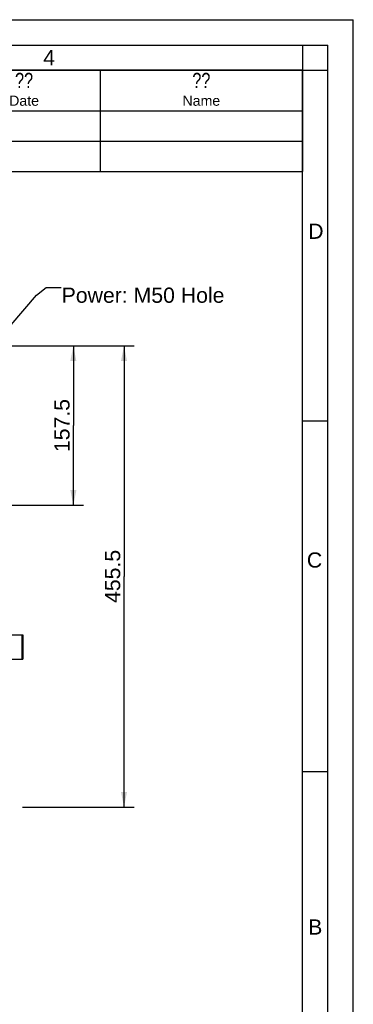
# Model space of a CAD drawing. Header units: millimetres. Extents: x 0 to 868, y 0 to 297.
# Tile 48 of 52: x 354 to 420, y 103 to 297. Entities that reach past the tile are written whole.
import ezdxf

# ---------------------------------------------------------------- set-up
doc = ezdxf.new("R2010")
doc.units = ezdxf.units.MM
doc.header["$LTSCALE"] = 23.1
doc.layers.get('0').update_dxf_attribs({"linetype": 'CONTINUOUS'})
for name, color, linetype in [('COMPONENTS', 7, 'CONTINUOUS'), ('DETAIL', 7, 'CONTINUOUS'), ('DIMENSION', 7, 'CONTINUOUS')]:
    doc.layers.add(name, color=color, linetype=linetype)
doc.styles.get("Standard").update_dxf_attribs({"font": 'arial.ttf'})
doc.styles.add('TEXTSTYLE_2', font='arial.ttf')
doc.styles.add('TEXTSTYLE_5', font='txt', dxfattribs={"width": 0.8})
doc.dimstyles.new('DIMSTYLE_12', dxfattribs={"dimtxt": 3, "dimasz": 3, "dimexe": 0.18, "dimexo": 0.0625, "dimgap": 0.09, "dimtad": 1, "dimdec": 1, "dimlfac": 5, "dimdsep": 46, "dimtxsty": 'Standard', "dimblk": '_FILLED', "dimblk1": '_FILLED', "dimblk2": '_FILLED', "dimcen": 0.09, "dimadec": 0, "dimazin": 0, "dimtp": 0.8, "dimtm": 0.8, "dimtfac": 1, "dimtdec": 1, "dimtofl": 0, "dimtmove": 0, "dimatfit": 3, "dimldrblk": '_FILLED', "dimfxl": 1, "dimtolj": 1, "dimarcsym": 0})
doc.dimstyles.new('DIMSTYLE_13', dxfattribs={"dimtxt": 3, "dimasz": 3, "dimexe": 0.18, "dimexo": 0.0625, "dimgap": 0.09, "dimtad": 1, "dimdec": 1, "dimlfac": 5, "dimdsep": 46, "dimtxsty": 'Standard', "dimblk": '_FILLED', "dimblk1": '_FILLED', "dimblk2": '_FILLED', "dimcen": 0.09, "dimadec": 0, "dimazin": 0, "dimtp": 0.5, "dimtm": 0.5, "dimtfac": 1, "dimtdec": 1, "dimtofl": 0, "dimtmove": 0, "dimatfit": 3, "dimldrblk": '_FILLED', "dimfxl": 1, "dimtolj": 1, "dimarcsym": 0})
doc.dimstyles.get("Standard").update_dxf_attribs({"dimtxt": 3, "dimasz": 3, "dimexe": 0.18, "dimexo": 0.0625, "dimgap": 0.09, "dimtad": 1, "dimdec": 3, "dimdsep": 46, "dimtxsty": 'Standard', "dimblk": '_FILLED', "dimblk1": '_FILLED', "dimblk2": '_FILLED', "dimcen": 0.09, "dimadec": 0, "dimazin": 0, "dimtol": 1, "dimtp": 0.001, "dimtm": 0.001, "dimtfac": 1, "dimtdec": 3, "dimtofl": 0, "dimtmove": 0, "dimatfit": 3, "dimldrblk": '_FILLED', "dimfxl": 1, "dimtolj": 1, "dimarcsym": 0})

# ---------------------------------------------------------------- blocks, each defined once
blk = doc.blocks.new('_FILLED')
at = {"color": 0, "linetype": 'ByBlock'}
blk.add_solid([(0, 0), (-1, 0.2), (-1, -0.2)], dxfattribs=at)
blk = doc.blocks.new('*D22')
at = {"layer": 'DIMENSION', "color": 2, "linetype": 'Continuous', "transparency": 16777216}
for p, q in [((343.56, 232.58), (347.78, 232.58)), ((348.65, 232.58), (376.73, 232.58)), ((374.73, 232.58), (374.73, 187.03)), ((374.73, 141.47), (374.73, 187.03)), ((354.7, 141.47), (376.73, 141.47))]:
    blk.add_line(p, q, dxfattribs=at)
at = {"layer": 'DIMENSION', "color": 2, "linetype": 'Continuous', "transparency": 16777216, "xscale": 3, "yscale": 3, "zscale": 3}
for p, rotation in [((374.73, 232.58), 90), ((374.73, 141.47), 270)]:
    blk.add_blockref('_FILLED', p, dxfattribs=dict(at, rotation=rotation))
at = {"layer": 'DIMENSION', "color": 2, "linetype": 'Continuous', "transparency": 16777216, "insert": (370.98, 187.03), "char_height": 3, "width": 10.4833, "attachment_point": 2, "rotation": 90, "line_spacing_factor": 0.9}
blk.add_mtext('455.5', dxfattribs=at)
blk = doc.blocks.new('*D23')
at = {"layer": 'DIMENSION', "color": 2, "linetype": 'Continuous', "transparency": 16777216}
for p, q in [((364.73, 232.58), (366.73, 232.58)), ((364.73, 232.58), (364.73, 216.83)), ((364.73, 201.07), (364.73, 216.83)), ((347.6, 201.07), (366.73, 201.07))]:
    blk.add_line(p, q, dxfattribs=at)
at = {"layer": 'DIMENSION', "color": 2, "linetype": 'Continuous', "transparency": 16777216, "xscale": 3, "yscale": 3, "zscale": 3}
for p, rotation in [((364.73, 232.58), 90), ((364.73, 201.07), 270)]:
    blk.add_blockref('_FILLED', p, dxfattribs=dict(at, rotation=rotation))
at = {"layer": 'DIMENSION', "color": 2, "linetype": 'Continuous', "transparency": 16777216, "insert": (360.98, 216.83), "char_height": 3, "width": 10.4833, "attachment_point": 2, "rotation": 90, "line_spacing_factor": 0.9}
blk.add_mtext('157.5', dxfattribs=at)

msp = doc.modelspace()

# ---------------------------------------------------------------- linework, layer by layer
at = {"color": 2, "linetype": 'Continuous'}
for p, q in [((0, 297), (420, 297)), ((420, 0), (420, 297)), ((20, 292), (415, 292)), ((410.00692, 286.94178), (410.00692, 291.94178)), ((415, 5), (415, 292)), ((235.00001, 286.99996), (410.00001, 286.99996)), ((370.00001, 286.99996), (370.00001, 266.99996)), ((409.97544, 287.00525), (414.97544, 287.00525)), ((410.00001, 286.99996), (410.00001, 266.99996)), ((235.00001, 278.99996), (410.00001, 278.99996)), ((235.00001, 272.99996), (410.00001, 272.99996)), ((235.00001, 266.99996), (410.00001, 266.99996)), ((410, 217.75), (415, 217.75)), ((410, 148.5), (415, 148.5))]:
    msp.add_line(p, q, dxfattribs=at)
at = {"color": 7, "linetype": 'Continuous'}
for p, q in [((410, 287), (25, 287)), ((410, 10), (410, 287))]:
    msp.add_line(p, q, dxfattribs=at)
at = {"layer": 'COMPONENTS', "color": 7, "linetype": 'Continuous'}
for p, q in [((352.33009, 175.47489), (354.73009, 175.47489)), ((354.63009, 170.67489), (354.63009, 175.47489)), ((354.73009, 175.47489), (354.73009, 170.67489)), ((352.33009, 170.67489), (354.73009, 170.67489))]:
    msp.add_line(p, q, dxfattribs=at)

# ---------------------------------------------------------------- texts
at = {"color": 2, "linetype": 'Continuous', "char_height": 3, "attachment_point": 1, "line_spacing_factor": 0.9, "style": 'TEXTSTYLE_2'}
for s, insert, width in [('4', (358.78169, 291.00448), 2.330855), ('D', (411.10333, 256.7095), 3.0223048), ('C', (410.82943, 191.77353), 3.0223048), ('B', (411.08948, 119.28251), 2.7881041)]:
    msp.add_mtext(s, dxfattribs=dict(at, insert=insert, width=width))
at = {"layer": 'DETAIL', "color": 2, "linetype": 'Continuous', "attachment_point": 2, "line_spacing_factor": 0.9}
for s, insert, char_height, width, style in [('?? ', (355.00001, 286.49996), 3, 7.2, 'TEXTSTYLE_5'), ('?? ', (390.00001, 286.49996), 3, 7.2, 'TEXTSTYLE_5'), ('Date', (355.00001, 281.99996), 2, 5.8959108, 'TEXTSTYLE_2'), ('Name', (390.00001, 281.99996), 2, 7.4423792, 'TEXTSTYLE_2')]:
    msp.add_mtext(s, dxfattribs=dict(at, insert=insert, char_height=char_height, width=width, style=style))
at = {"layer": 'DETAIL', "color": 2, "linetype": 'Continuous', "insert": (362.42137, 244.07828), "char_height": 3, "width": 32.0966543, "attachment_point": 1, "line_spacing_factor": 0.9}
msp.add_mtext('Power: M50 Hole', dxfattribs=at)

# ---------------------------------------------------------------- dimensions: what is measured, and where the dimension line sits
at = {"layer": 'DIMENSION', "color": 2, "linetype": 'Continuous'}
for base, p1, p2, angle, dimstyle, picture, middle in [((374.7301, 232.57828), (354.70009, 141.47489), (343.55952, 232.57828), 90, 'DIMSTYLE_12', '*D22', (374.82874, 182.34058)), ((364.7301, 201.07489), (366.7301, 232.57828), (347.59587, 201.07489), 270, 'DIMSTYLE_13', '*D23', (364.82874, 212.14058))]:
    dim = msp.add_linear_dim(base=base, p1=p1, p2=p2, angle=angle, dimstyle=dimstyle, dxfattribs=at)
    dim.commit()
    dim.dimension.update_dxf_attribs({"geometry": picture, "text_midpoint": middle, "dimtype": 160})

# ---------------------------------------------------------------- leaders
at = {"layer": 'DETAIL', "color": 2, "linetype": 'Continuous', "annotation_type": 0, "has_hookline": 1, "hookline_direction": 0, "text_width": 31.64734}
msp.add_leader([(336.86288, 218.43398), (357.42137, 242.57828), (359.33137, 244.07828), (362.33137, 244.07828)], dimstyle='Standard', override={"dimtad": 0, "dimldrblk": 'DOT'}, dxfattribs=at)

doc.saveas('drawing.dxf')
